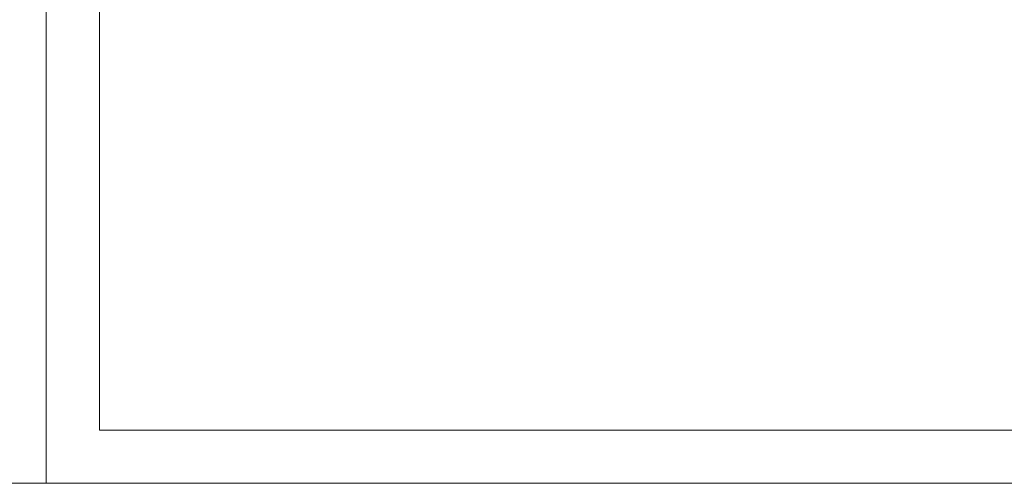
# Model space of a CAD drawing. Header units: millimetres. Extents: x 39871 to 53385, y 51832 to 57813.
# Tile 8 of 88: x 48246 to 49173, y 51832 to 52268. Entities that reach past the tile are written whole.
import ezdxf

# ---------------------------------------------------------------- set-up
doc = ezdxf.new("R2010")
doc.units = ezdxf.units.MM
doc.layers.add('cienka', color=250, linetype='Continuous', lineweight=18)
doc.layers.add('IS_KT_OPIS', color=100, linetype='Continuous', lineweight=15)

msp = doc.modelspace()

# ---------------------------------------------------------------- linework, layer by layer
at = {"layer": 'cienka'}
for p, q in [((48271.3, 51831.57), (48271.3, 54801.57)), ((48271.3, 51831.57), (48271.3, 54801.57)), ((48321.3, 51881.57), (48321.3, 54751.57))]:
    msp.add_line(p, q, dxfattribs=at)
at = {"layer": 'IS_KT_OPIS', "color": 0}
for p, q in [((52421.3, 51881.57), (48321.3, 51881.57)), ((48271.3, 51831.57), (44071.3, 51831.57)), ((44071.3, 51831.57), (48271.3, 51831.57)), ((52471.3, 51831.57), (48271.3, 51831.57)), ((48271.3, 51831.57), (52471.3, 51831.57)), ((48271.3, 51831.57), (51241.3, 51831.57))]:
    msp.add_line(p, q, dxfattribs=at)

doc.saveas('drawing.dxf')
